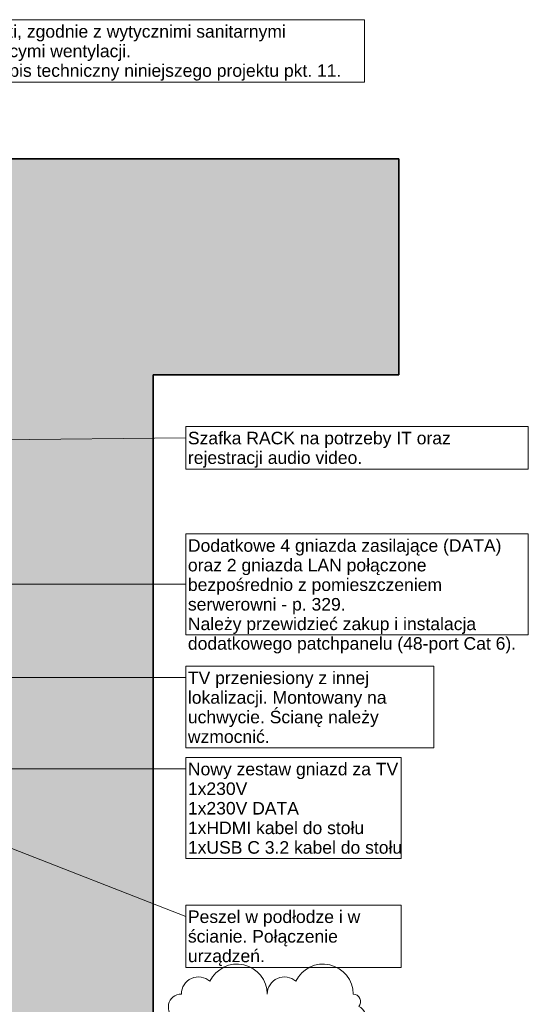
# Model space of a CAD drawing. Header units: centimetres. Extents: x -1109 to 217, y 2044 to 2913.
# Tile 36 of 36: x -54 to 165, y 2411 to 2835. Entities that reach past the tile are written whole.
import ezdxf

# ---------------------------------------------------------------- set-up
doc = ezdxf.new("R2010")
doc.units = ezdxf.units.CM
for name, color, linetype, lineweight in [('Chmurki rewizji', 130, 'Continuous', 9), ('Notatki tekstowe', 130, 'Continuous', 9), ('Notatki tekstowe-1', 7, 'Continuous', 9), ('Wzór cięcia-1', 10, 'Continuous', 18), ('Ściany-1', 253, 'Continuous', 35)]:
    doc.layers.add(name, color=color, linetype=linetype, lineweight=lineweight)
doc.styles.add('Arial', font='arial.ttf', dxfattribs={"height": 5.4})

# ---------------------------------------------------------------- blocks, each defined once
blk = doc.blocks.new('Family - ___-948599-Wytyczne elektryczne')
at = {"layer": 'Chmurki rewizji'}
for centre, radius, start, end in [((39.94, 2415.49), 12.95, 360, 154.7912), ((76.94, 2415.49), 12.95, 360, 154.7912), ((23.29, 2415.49), 7.4, 48.1897, 180), ((60.29, 2415.49), 7.4, 48.1897, 180), ((15.89, 2409.89), 5.6, 90, 244.7912), ((89.89, 2412.29), 3.2, 318.1897, 90), ((89.89, 2405.09), 5.6, 270, 64.7912), ((15.89, 2402.69), 3.2, 138.1897, 270), ((28.84, 2399.49), 12.95, 180, 334.7912), ((45.49, 2399.49), 7.4, 228.1897, 0), ((65.84, 2399.49), 12.95, 180, 334.7912), ((82.49, 2399.49), 7.4, 228.1897, 0), ((49.33, 2287.11), 18.2, 360, 154.7912), ((25.93, 2287.11), 10.4, 48.1897, 180), ((15.53, 2273.11), 14, 90, 244.7912), ((67.53, 2279.11), 8, 318.1897, 90), ((67.53, 2261.11), 14, 270, 64.7912), ((15.53, 2255.11), 8, 138.1897, 270), ((33.73, 2247.11), 18.2, 180, 334.7912), ((57.13, 2247.11), 10.4, 228.1897, 0)]:
    blk.add_arc(centre, radius, start, end, dxfattribs=at)

msp = doc.modelspace()

# ---------------------------------------------------------------- hatches: boundary and pattern name
at = {"layer": 'Wzór cięcia-1'}
h = msp.add_hatch(color=256, dxfattribs=at)
h.paths.add_polyline_path([(109.52, 2682.08), (109.52, 2775.08), (-136.22, 2775.08), (-136.22, 2682.08), (3.78, 2682.08)])
h.paths.add_polyline_path([(-244.22, 2682.08), (-244.22, 2775.08), (-400.22, 2775.08), (-400.22, 2682.08), (-383.72, 2682.08)])
h.paths.add_polyline_path([(-508.22, 2682.08), (-508.22, 2775.08), (-664.22, 2775.08), (-664.22, 2682.08)])
h.paths.add_polyline_path([(-786.31, 2682.08), (-772.22, 2682.08), (-772.22, 2775.08), (-878.38, 2775.08), (-883.15, 2682.08), (-878.38, 2682.08)])
h = msp.add_hatch(color=256, dxfattribs=at)
h.paths.add_polyline_path([(3.78, 2131.08), (3.78, 2142.83), (-59.22, 2142.83), (-59.22, 2131.08)])
h.paths.add_polyline_path([(-59.22, 2232.83), (3.78, 2232.83), (3.78, 2682.08), (-59.22, 2682.08), (-59.22, 2333.58)])

# ---------------------------------------------------------------- linework, layer by layer
at = {"layer": 'Notatki tekstowe'}
for p, q in [((-100.72, 2653.58), (17.82, 2654.93)), ((-78.29, 2591.89), (17.82, 2591.89)), ((-84.12, 2551.72), (17.82, 2551.72)), ((-168.26, 2521.66), (17.82, 2448.89)), ((-79.45, 2512.45), (17.82, 2512.45))]:
    msp.add_line(p, q, dxfattribs=at)
at = {"layer": 'Notatki tekstowe', "flags": 128}
for points in [[(-85.06, 2834.92), (94.74, 2834.92), (94.74, 2808.1), (-85.06, 2808.1)], [(17.82, 2659.87), (165.29, 2659.87), (165.29, 2641.39), (17.82, 2641.39)], [(17.82, 2613.62), (165.29, 2613.62), (165.29, 2570.15), (17.82, 2570.15)], [(17.82, 2556.66), (124.54, 2556.66), (124.54, 2521.5), (17.82, 2521.5)], [(17.82, 2517.39), (110.6, 2517.39), (110.6, 2473.92), (17.82, 2473.92)], [(17.82, 2453.84), (110.6, 2453.84), (110.6, 2427.02), (17.82, 2427.02)]]:
    msp.add_lwpolyline(points, close=True, dxfattribs=at)
at = {"layer": 'Ściany-1'}
for p, q in [((109.52, 2775.08), (-136.22, 2775.08)), ((109.52, 2682.08), (109.52, 2775.08)), ((3.78, 2682.08), (109.52, 2682.08)), ((3.78, 2232.83), (3.78, 2682.08))]:
    msp.add_line(p, q, dxfattribs=at)

# ---------------------------------------------------------------- block references
at = {"layer": 'Chmurki rewizji'}
msp.add_blockref('Family - ___-948599-Wytyczne elektryczne', (0, 0), dxfattribs=at)

# ---------------------------------------------------------------- texts
at = {"layer": 'Notatki tekstowe-1', "char_height": 5.4, "attachment_point": 1, "line_spacing_factor": 0.936439, "style": 'Arial'}
for s, insert, width in [('\\pxt7.05556,14.11111,21.16667,28.22222,35.27778,42.33333,49.38889,56.44444,63.5,70.55556,77.61111,84.66667,91.72222,98.77778,105.83333,112.88889,119.94444,127,134.05556,141.11111,148.16667,155.22222,162.27778,169.33333,176.38889,183.44444,190.5,197.55556,204.61111,211.66667,218.72222,225.77778;{Grzejniki, zgodnie z wytycznimi sanitarnymi dotyczacymi wentylacji. \\PPatrz. opis techniczny niniejszego projektu pkt. 11.}', (-84.16, 2832.59), 178.02), ('\\pxt7.05556,14.11111,21.16667,28.22222,35.27778,42.33333,49.38889,56.44444,63.5,70.55556,77.61111,84.66667,91.72222,98.77778,105.83333,112.88889,119.94444,127,134.05556,141.11111,148.16667,155.22222,162.27778,169.33333,176.38889,183.44444,190.5,197.55556,204.61111,211.66667,218.72222,225.77778;{Szafka RACK na potrzeby IT oraz rejestracji audio video.}', (18.72, 2657.54), 145.65), ('\\pxt7.05556,14.11111,21.16667,28.22222,35.27778,42.33333,49.38889,56.44444,63.5,70.55556,77.61111,84.66667,91.72222,98.77778,105.83333,112.88889,119.94444,127,134.05556,141.11111,148.16667,155.22222,162.27778,169.33333,176.38889,183.44444,190.5,197.55556,204.61111,211.66667,218.72222,225.77778;{Dodatkowe 4 gniazda zasilające (DATA) oraz 2 gniazda LAN połączone bezpośrednio z pomieszczeniem serwerowni - p. 329. \\PNależy przewidzieć zakup i instalacja dodatkowego patchpanelu (48-port Cat 6).}', (18.72, 2611.29), 145.65), ('\\pxt7.05556,14.11111,21.16667,28.22222,35.27778,42.33333,49.38889,56.44444,63.5,70.55556,77.61111,84.66667,91.72222,98.77778,105.83333,112.88889,119.94444,127,134.05556,141.11111,148.16667,155.22222,162.27778,169.33333,176.38889,183.44444,190.5,197.55556,204.61111,211.66667,218.72222,225.77778;{TV przeniesiony z innej lokalizacji. Montowany na uchwycie. Ścianę należy wzmocnić.}', (18.72, 2554.33), 104.97), ('\\pxt7.05556,14.11111,21.16667,28.22222,35.27778,42.33333,49.38889,56.44444,63.5,70.55556,77.61111,84.66667,91.72222,98.77778,105.83333,112.88889,119.94444,127,134.05556,141.11111,148.16667,155.22222,162.27778,169.33333,176.38889,183.44444,190.5,197.55556,204.61111,211.66667,218.72222,225.77778;{Nowy zestaw gniazd za TV\\P1x230V \\P1x230V DATA\\P1xHDMI kabel do stołu\\P1xUSB C 3.2 kabel do stołu}', (18.72, 2515.06), 91.08), ('\\pxt7.05556,14.11111,21.16667,28.22222,35.27778,42.33333,49.38889,56.44444,63.5,70.55556,77.61111,84.66667,91.72222,98.77778,105.83333,112.88889,119.94444,127,134.05556,141.11111,148.16667,155.22222,162.27778,169.33333,176.38889,183.44444,190.5,197.55556,204.61111,211.66667,218.72222,225.77778;{Peszel w podłodze i w ścianie. Połączenie urządzeń.}', (18.72, 2451.51), 91.08)]:
    msp.add_mtext(s, dxfattribs=dict(at, insert=insert, width=width))

doc.saveas('drawing.dxf')
